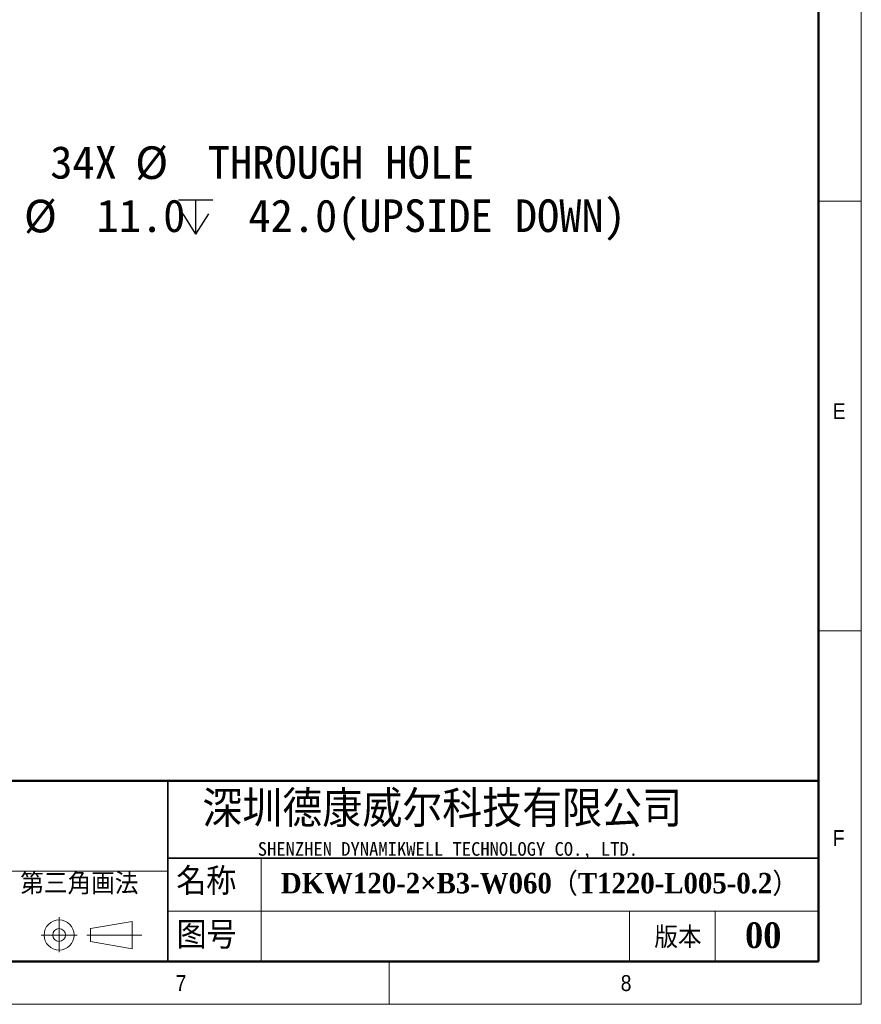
# Model space of a CAD drawing. Header units: millimetres. Extents: x 35 to 2905, y 35 to 2044.
# Tile 5 of 10: x 2219 to 2905, y 35 to 837. Entities that reach past the tile are written whole.
import ezdxf

# ---------------------------------------------------------------- set-up
doc = ezdxf.new("R2010")
doc.units = ezdxf.units.MM
doc.header["$LTSCALE"] = 7
doc.layers.add('DIMNS', color=7, linetype='Continuous')
doc.layers.add('黑色实线', color=7, linetype='Continuous')
doc.styles.add('SLDTEXTSTYLE1', font='Gothic.ttf', dxfattribs={"width": 0.913})
doc.styles.add('SLDTEXTSTYLE2', font='timesbd.ttf', dxfattribs={"width": 0.933})
doc.styles.add('SLDTEXTSTYLE4', font='txt', dxfattribs={"bigfont": 'bigfont'})
doc.styles.add('SLDTEXTSTYLE5', font='txt', dxfattribs={"bigfont": 'bigfont'})
doc.styles.add('SLDTEXTSTYLE6', font='txt')
doc.styles.add('SLDTEXTSTYLE7', font='timesbd.ttf', dxfattribs={"width": 0.933, "bigfont": 'bigfont'})
doc.styles.add('SLDTEXTSTYLE8', font='txt')
doc.dimstyles.new('SLDDIMSTYLE7', dxfattribs={"dimtxt": 26.6, "dimasz": 14, "dimexe": 0, "dimexo": 0.0625, "dimgap": 6.65, "dimtad": 0, "dimtih": 1, "dimtoh": 1, "dimdec": 1, "dimrnd": 1e-09, "dimzin": 4, "dimdsep": 46, "dimtxsty": 'SLDTEXTSTYLE8', "dimsah": 1, "dimcen": 0, "dimadec": 0, "dimazin": 1, "dimtfac": 1, "dimtdec": 1, "dimtofl": 0, "dimtmove": 0, "dimatfit": 3, "dimfxl": 0, "dimfrac": 2, "dimtolj": 1, "dimtzin": 12, "dimarcsym": 0})

# ---------------------------------------------------------------- blocks, each defined once
blk = doc.blocks.new('SW_SYMBOL_HOLE_SPOT')
at = {"layer": '黑色实线', "color": 0}
for p, q in [((0, 6125), (0, 525)), ((11200, 525), (11200, 6125)), ((0, 525), (11200, 525))]:
    blk.add_line(p, q, dxfattribs=at)
blk = doc.blocks.new('SW_SYMBOL_HOLE_DEPTH')
at = {"layer": '黑色实线', "color": 0}
for p, q in [((0, 6125), (5600, 6125)), ((2800, 6125), (2800, 525)), ((700, 3885), (2800, 525)), ((4900, 3885), (2800, 525))]:
    blk.add_line(p, q, dxfattribs=at)
blk = doc.blocks.new('_D_30')
at = {"layer": '黑色实线'}
for p, q in [((2079.47, 637.29), (2115.3, 699.36)), ((2115.3, 699.36), (2137.74, 699.36))]:
    blk.add_line(p, q, dxfattribs=at)
blk.add_solid([(2079.47, 637.29), (2088.28, 648.36), (2084.65, 650.46)], dxfattribs=at)
at = {"layer": '黑色实线', "xscale": 0.004985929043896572, "yscale": 0.004985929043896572, "zscale": 0.004985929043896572}
for name, p in [('SW_SYMBOL_HOLE_SPOT', (2148.86, 659.99)), ('SW_SYMBOL_HOLE_DEPTH', (2348.4, 659.99))]:
    blk.add_blockref(name, p, dxfattribs=at)
at = {"layer": '黑色实线', "char_height": 26.6, "attachment_point": 1, "style": 'SLDTEXTSTYLE8'}
for s, insert in [('34X ', (2243.87, 734.52)), ('%%c', (2313.1, 734.26)), (' THROUGH HOLE', (2354.2, 734.52)), ('%%c', (2222.4, 690.74)), (' 11.0 ', (2263.5, 691)), (' 42.0(UPSIDE DOWN)', (2387.34, 691))]:
    blk.add_mtext(s, dxfattribs=dict(at, insert=insert))

msp = doc.modelspace()

# ---------------------------------------------------------------- linework, layer by layer
at = {"color": 7, "linetype": 'Continuous', "lineweight": 18}
for p, q in [((2905, 35), (2905, 2044)), ((2870, 2009), (2870, 70)), ((2870, 689.5), (2905, 689.5)), ((2870, 339.5), (2905, 339.5)), ((2415.65, 154), (2415.65, 70)), ((1926.29, 143.5), (2339.76, 143.5)), ((2251.06, 106.04), (2251.06, 77.44)), ((2339.76, 110.88), (2870, 110.88)), ((2716, 110.88), (2716, 70)), ((2786, 110.88), (2786, 70)), ((2276.67, 96.73), (2310.66, 102.61)), ((2276.67, 86.23), (2276.67, 96.73)), ((2310.66, 102.61), (2310.66, 80.22)), ((2236.5, 91.48), (2265.91, 91.48)), ((2273.64, 91.48), (2318.36, 91.48)), ((2276.67, 86.23), (2310.66, 80.22)), ((70, 70), (2870, 70)), ((861, 70), (2870, 70)), ((2520, 70), (2520, 35)), ((35, 35), (2905, 35))]:
    msp.add_line(p, q, dxfattribs=at)
at = {"color": 7, "linetype": 'Continuous', "lineweight": 50}
for p, q in [((2870, 2009), (2870, 70)), ((2870, 217), (1281, 217)), ((70, 70), (2870, 70))]:
    msp.add_line(p, q, dxfattribs=at)
at = {"color": 7, "linetype": 'Continuous', "lineweight": 35}
for p, q in [((2339.76, 217), (2339.76, 70)), ((2339.76, 154), (2870, 154))]:
    msp.add_line(p, q, dxfattribs=at)
at = {"color": 7, "linetype": 'Continuous', "lineweight": 18}
for radius in [12.25, 5.25]:
    msp.add_circle((2251.06, 91.48), radius, dxfattribs=at)

# ---------------------------------------------------------------- texts
at = {"color": 7, "linetype": 'Continuous', "lineweight": 0}
for s, insert, char_height, attachment_point, style in [('E', (2881.67, 524.92), 12.96, 1, 'SLDTEXTSTYLE1'), ('深圳德康威尔科技有限公司', (2367.78, 209.07), 29.6333, 1, 'SLDTEXTSTYLE5'), ('F', (2881.67, 176.95), 12.96, 1, 'SLDTEXTSTYLE1'), ('SHENZHEN DYNAMIKWELL TECHNOLOGY CO., LTD.', (2413.02, 167.18), 11.1125, 1, 'SLDTEXTSTYLE6'), ('名称', (2346.56, 146.34), 22.225, 1, 'SLDTEXTSTYLE4'), ('DKW120-2×B3-W060（T1220-L005-0.2）', (2431.84, 142.09), 16.6687, 1, 'SLDTEXTSTYLE7'), ('图号', (2346.86, 102.52), 22.225, 1, 'SLDTEXTSTYLE4'), ('版本', (2736.3, 98.31), 17.5, 1, 'SLDTEXTSTYLE4'), ('00', (2825.06, 101.8), 21, 2, 'SLDTEXTSTYLE2'), ('7', (2346.02, 58.78), 12.96, 1, 'SLDTEXTSTYLE1'), ('8', (2708.84, 58.78), 12.96, 1, 'SLDTEXTSTYLE1')]:
    msp.add_mtext(s, dxfattribs=dict(at, insert=insert, char_height=char_height, attachment_point=attachment_point, style=style))
at = {"layer": 'DIMNS', "color": 7, "insert": (2219.42, 142.13), "char_height": 17.5, "attachment_point": 1, "style": 'SLDTEXTSTYLE4'}
msp.add_mtext('第三角画法', dxfattribs=at)

# ---------------------------------------------------------------- dimensions: what is measured, and where the dimension line sits
at = {"layer": '黑色实线'}
dim = msp.add_diameter_dim_2p(p1=(2076.17, 631.57), p2=(2079.47, 637.29), text='34X %%c THROUGH HOLE\\P{\\fGDT;v}%%c <> {\\fGDT;x} 42.0(UPSIDE DOWN)\\P', dimstyle='SLDDIMSTYLE7', dxfattribs=at)
dim.commit()
dim.dimension.update_dxf_attribs({"geometry": '_D_30', "text_midpoint": (2435.36, 699.36), "dimtype": 163})

doc.saveas('drawing.dxf')
